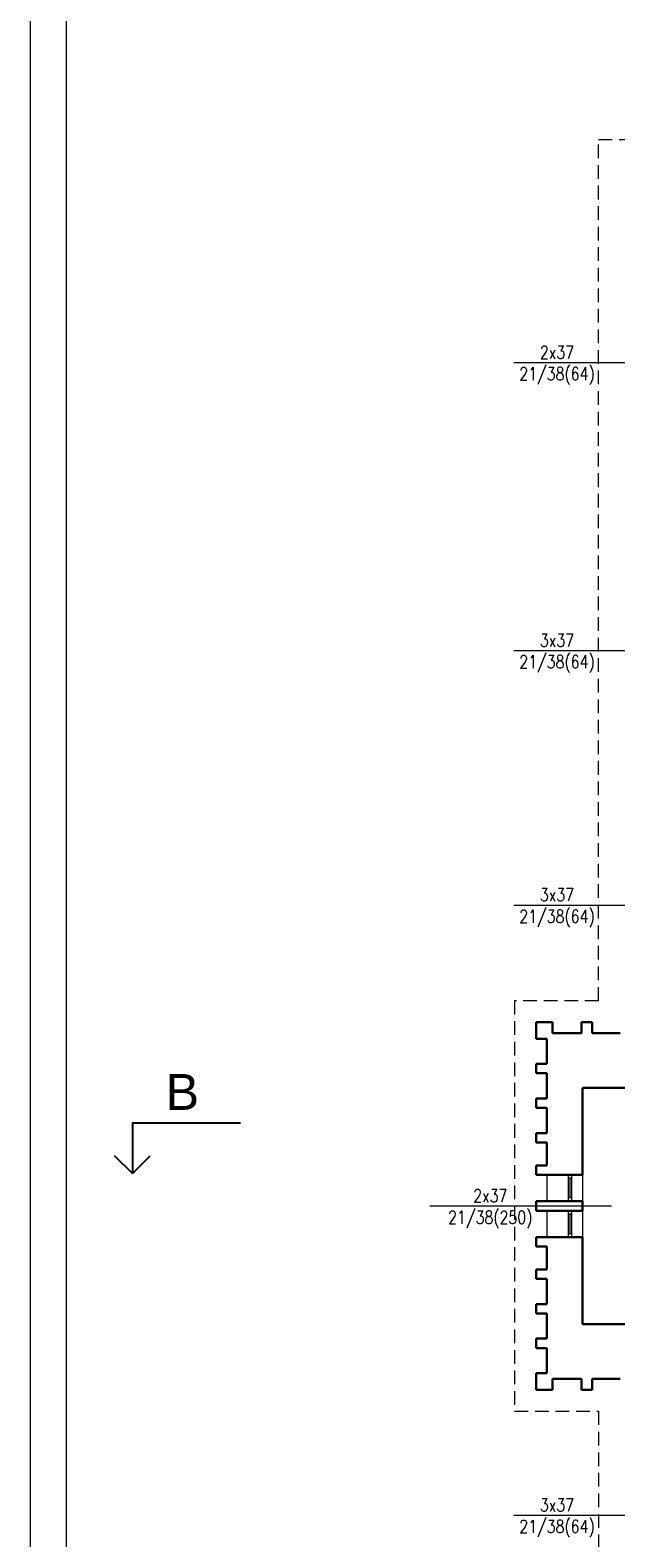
# Model space of a CAD drawing. Header units: millimetres. Extents: x -5254 to 173417, y -28809 to -6400.
# Tile 110 of 256: x 62624 to 63438, y -26303 to -24207. Entities that reach past the tile are written whole.
import ezdxf

# ---------------------------------------------------------------- set-up
doc = ezdxf.new("R2010")
doc.units = ezdxf.units.MM
doc.linetypes.add('HIDDEN', pattern=[9.525, 6.35, -3.175])
for name, color, linetype, lineweight in [('m_cienka', 7, 'Continuous', 5), ('m_stolarka', 7, 'Continuous', 9), ('m_tabela', 7, 'Continuous', 15), ('m_tekst', 7, 'Continuous', 13), ('m_widok', 7, 'Continuous', 9), ('m_ściany', 7, 'Continuous', 30), ('mr_przekroje', 7, 'Continuous', 25)]:
    doc.layers.add(name, color=color, linetype=linetype, lineweight=lineweight)
doc.styles.get("Standard").update_dxf_attribs({"font": 'arial.ttf'})
doc.styles.add('WYM', font='simplex.shx', dxfattribs={"width": 0.5})

msp = doc.modelspace()

# ---------------------------------------------------------------- linework, layer by layer
at = {"layer": 'm_cienka', "color": 7, "linetype": 'HIDDEN', "ltscale": 3}
for p, q in [((63414.21, -25556.37), (63414.21, -24358.87)), ((63414.21, -24358.87), (64609.21, -24358.87)), ((63414.21, -25556.37), (63297.21, -25556.37)), ((63297.21, -25556.37), (63297.21, -26127.37)), ((63297.21, -26127.37), (63414.21, -26127.37)), ((63414.21, -26127.37), (63414.21, -27325.87))]:
    msp.add_line(p, q, dxfattribs=at)
at = {"layer": 'm_cienka', "color": 7, "ltscale": 2}
for p, q in [((63296.33, -24668.87), (63549.1, -24668.87)), ((63296.33, -25069.37), (63549.1, -25069.37)), ((63296.33, -25423.37), (63549.1, -25423.37)), ((63179.33, -25841.87), (63432.1, -25841.87)), ((63296.33, -26271.87), (63549.1, -26271.87))]:
    msp.add_line(p, q, dxfattribs=at)
at = {"layer": 'm_stolarka', "color": 7, "ltscale": 2}
for p, q in [((63371.71, -25798.37), (63371.71, -25835.37)), ((63376.71, -25798.37), (63371.71, -25798.37)), ((63376.71, -25803.37), (63371.71, -25803.37)), ((63374.21, -25803.37), (63374.21, -25830.37)), ((63376.71, -25798.37), (63376.71, -25835.37)), ((63376.71, -25830.37), (63371.71, -25830.37)), ((63376.71, -25835.37), (63371.71, -25835.37)), ((63371.71, -25848.37), (63371.71, -25885.37)), ((63376.71, -25848.37), (63371.71, -25848.37)), ((63376.71, -25848.37), (63376.71, -25885.37)), ((63376.71, -25853.37), (63371.71, -25853.37)), ((63374.21, -25853.37), (63374.21, -25880.37)), ((63376.71, -25880.37), (63371.71, -25880.37)), ((63376.71, -25885.37), (63371.71, -25885.37))]:
    msp.add_line(p, q, dxfattribs=at)
at = {"layer": 'm_tabela', "color": 7}
for p, q in [((62623.72, -22869.36), (62623.72, -28809.36)), ((62673.72, -22919.36), (62673.72, -28759.36))]:
    msp.add_line(p, q, dxfattribs=at)
at = {"layer": 'm_widok', "color": 7, "ltscale": 3}
for p, q in [((63342.21, -25798.37), (63342.21, -25835.37)), ((63391.71, -25798.37), (63391.71, -25835.37)), ((63342.21, -25848.37), (63342.21, -25885.37)), ((63391.71, -25848.37), (63391.71, -25885.37))]:
    msp.add_line(p, q, dxfattribs=at)
at = {"layer": 'm_ściany', "color": 7, "ltscale": 2}
for p, q in [((63327.21, -25586.37), (63350.21, -25586.37)), ((63350.21, -25601.37), (63350.21, -25586.37)), ((63390.21, -25586.37), (63405.21, -25586.37)), ((63390.21, -25601.37), (63390.21, -25586.37)), ((63405.21, -25601.37), (63405.21, -25586.37)), ((63327.21, -25609.37), (63342.21, -25609.37)), ((63350.21, -25601.37), (63390.21, -25601.37)), ((63405.21, -25601.37), (63444.21, -25601.37)), ((63327.21, -25644.37), (63342.21, -25644.37)), ((63327.21, -25657.37), (63342.21, -25657.37)), ((63391.71, -25677.37), (64057.71, -25677.37)), ((63391.71, -25798.37), (63391.71, -25677.37)), ((63327.21, -25692.37), (63342.21, -25692.37)), ((63327.21, -25705.37), (63342.21, -25705.37)), ((63327.21, -25740.37), (63342.21, -25740.37)), ((63327.21, -25753.37), (63342.21, -25753.37)), ((63391.71, -25848.37), (63391.71, -25835.37)), ((63391.71, -26006.37), (63391.71, -25885.37)), ((63327.21, -25930.37), (63342.21, -25930.37)), ((63327.21, -25943.37), (63342.21, -25943.37)), ((63327.21, -25978.37), (63342.21, -25978.37)), ((63327.21, -25991.37), (63342.21, -25991.37)), ((63391.71, -26006.37), (64007.21, -26006.37)), ((63327.21, -26026.37), (63342.21, -26026.37)), ((63327.21, -26039.37), (63342.21, -26039.37)), ((63327.21, -26074.37), (63342.21, -26074.37)), ((63350.21, -26082.37), (63390.21, -26082.37)), ((63350.21, -26082.37), (63350.21, -26097.37)), ((63390.21, -26082.37), (63390.21, -26097.37)), ((63405.21, -26082.37), (63444.21, -26082.37)), ((63405.21, -26082.37), (63405.21, -26097.37)), ((63327.21, -26097.37), (63350.21, -26097.37)), ((63390.21, -26097.37), (63405.21, -26097.37))]:
    msp.add_line(p, q, dxfattribs=at)
at = {"layer": 'm_ściany', "color": 7, "ltscale": 3}
for p, q in [((63327.21, -25586.37), (63327.21, -25609.37)), ((63342.21, -25609.37), (63342.21, -25644.37)), ((63327.21, -25644.37), (63327.21, -25657.37)), ((63342.21, -25657.37), (63342.21, -25692.37)), ((63327.21, -25692.37), (63327.21, -25705.37)), ((63342.21, -25705.37), (63342.21, -25740.37)), ((63327.21, -25740.37), (63327.21, -25753.37)), ((63342.21, -25753.37), (63342.21, -25785.37)), ((63327.21, -25785.37), (63327.21, -25798.37)), ((63327.21, -25785.37), (63342.21, -25785.37)), ((63327.21, -25798.37), (63391.71, -25798.37)), ((63327.21, -25835.37), (63327.21, -25848.37)), ((63327.21, -25835.37), (63391.71, -25835.37)), ((63327.21, -25848.37), (63391.71, -25848.37)), ((63327.21, -25885.37), (63391.71, -25885.37)), ((63327.21, -25898.37), (63327.21, -25885.37)), ((63327.21, -25898.37), (63342.21, -25898.37)), ((63342.21, -25930.37), (63342.21, -25898.37)), ((63327.21, -25943.37), (63327.21, -25930.37)), ((63342.21, -25978.37), (63342.21, -25943.37)), ((63327.21, -25991.37), (63327.21, -25978.37)), ((63342.21, -26026.37), (63342.21, -25991.37)), ((63327.21, -26039.37), (63327.21, -26026.37)), ((63342.21, -26074.37), (63342.21, -26039.37)), ((63327.21, -26097.37), (63327.21, -26074.37))]:
    msp.add_line(p, q, dxfattribs=at)
at = {"layer": 'mr_przekroje', "color": 7}
for points in [[(62916.01, -25726.83), (62765.93, -25726.83), (62765.93, -25796.83)], [(62765.93, -25796.83), (62741.18, -25772.08)], [(62765.93, -25796.83), (62790.68, -25772.08)]]:
    msp.add_lwpolyline(points, dxfattribs=at)

# ---------------------------------------------------------------- texts
at = {"layer": 'm_tekst', "color": 0, "ltscale": 2, "char_height": 17, "width": 45.6715, "attachment_point": 1, "style": 'WYM'}
for s, insert in [('\\pxqc;{\\H1.0588x;\\W0.8;2x37\\P21/38(64)\\W0.6; \\H0.94444x; }', (63333.47, -24645.55)), ('\\pxqc;{\\H1.0588x;\\W0.8;3x37\\P21/38(64)\\W0.6; \\H0.94444x; }', (63333.47, -25046.05)), ('\\pxqc;{\\H1.0588x;\\W0.8;3x37\\P21/38(64)\\W0.6; \\H0.94444x; }', (63333.47, -25400.05)), ('\\pxqc;{\\H1.0588x;\\W0.8;2x37\\P21/38(250)\\W0.6; \\H0.94444x; }', (63240.66, -25818.55)), ('\\pxqc;{\\H1.0588x;\\W0.8;3x37\\P21/38(64)\\W0.6; \\H0.94444x; }', (63333.47, -26248.55))]:
    msp.add_mtext(s, dxfattribs=dict(at, insert=insert))
at = {"layer": 'mr_przekroje', "color": 7, "insert": (62812.11, -25658.28), "char_height": 50, "attachment_point": 1}
msp.add_mtext_dynamic_manual_height_columns('B', width=67.0476, gutter_width=12.5, heights=[-50], dxfattribs=at)

doc.saveas('drawing.dxf')
